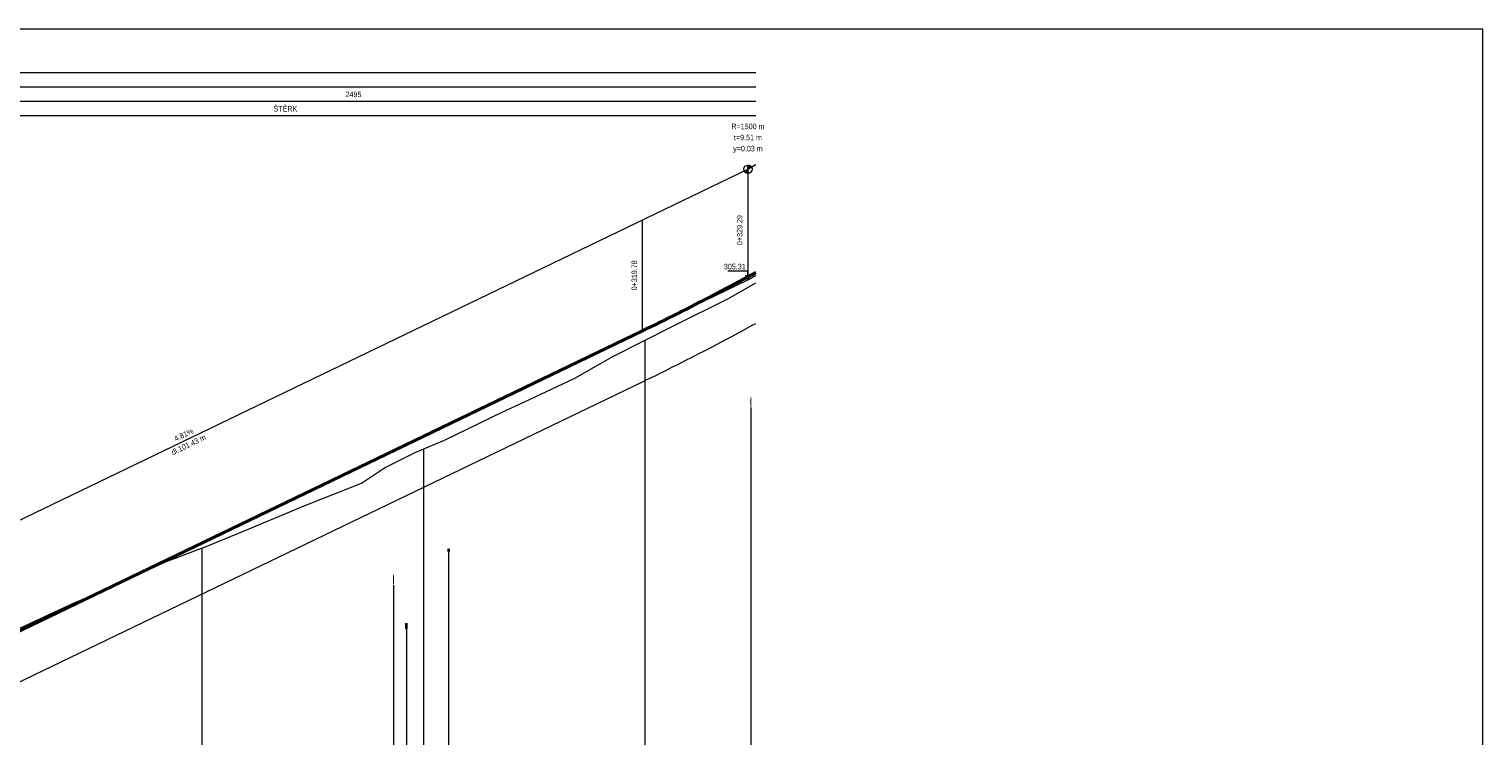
# Model space of a CAD drawing. Header units: metres. Extents: x 8358 to 8621, y -552 to -404.
# Tile 6 of 6: x 8490 to 8621, y -468 to -404. Entities that reach past the tile are written whole.
import ezdxf
from ezdxf.enums import TextEntityAlignment as Align

# ---------------------------------------------------------------- set-up
doc = ezdxf.new("R2010")
doc.units = ezdxf.units.M
doc.header["$MEASUREMENT"] = 0
for name, color, linetype, lineweight in [('1', 7, 'Continuous', 0), ('PP', 7, 'Continuous', 13), ('profil_popis', 7, 'Continuous', 0), ('RAMECEK', 7, 'Continuous', 0), ('STANIČENÍ', 1, 'Continuous', 13), ('TEREN', 7, 'Continuous', 13), ('Vrstva 1', 7, 'Continuous', 0)]:
    doc.layers.add(name, color=color, linetype=linetype, lineweight=lineweight)
doc.styles.add('Style-Arial', font='arial.ttf')
doc.styles.add('Style-Arial CE - staničení -ttf', font='Arial CE - staničení -ttf.shx')

msp = doc.modelspace()

# ---------------------------------------------------------------- hatches: boundary and pattern name
at = {"layer": 'profil_popis', "lineweight": 0}
h = msp.add_hatch(color=1, dxfattribs=at)
edge = h.paths.add_edge_path(flags=0)
edge.add_ellipse((8554.74, -437.56), major_axis=(0, 0.5), ratio=0.1, start_angle=0, end_angle=360)
h = msp.add_hatch(color=1, dxfattribs=at)
edge = h.paths.add_edge_path(flags=0)
edge.add_ellipse((8522.47, -453.59), major_axis=(0, 0.5), ratio=0.1, start_angle=0, end_angle=360)
at = {"layer": 'STANIČENÍ', "lineweight": 13, "extrusion": (0, 0, -1)}
msp.add_hatch(color=1, dxfattribs=at).paths.add_polyline_path([(-8554.47, -416.55), (-8554.47, -416.18), (-8554.49, -416.18), (-8554.51, -416.18), (-8554.54, -416.19), (-8554.56, -416.19), (-8554.58, -416.2), (-8554.61, -416.21), (-8554.63, -416.22), (-8554.65, -416.23), (-8554.67, -416.24), (-8554.69, -416.25), (-8554.71, -416.27), (-8554.73, -416.28), (-8554.74, -416.3), (-8554.76, -416.32), (-8554.77, -416.34), (-8554.79, -416.36), (-8554.47, -416.55), (-8554.47, -416.93), (-8554.44, -416.93), (-8554.42, -416.93), (-8554.39, -416.92), (-8554.37, -416.92), (-8554.35, -416.91), (-8554.33, -416.9), (-8554.3, -416.89), (-8554.28, -416.88), (-8554.26, -416.87), (-8554.24, -416.85), (-8554.22, -416.84), (-8554.21, -416.82), (-8554.19, -416.81), (-8554.17, -416.79), (-8554.16, -416.77), (-8554.15, -416.75), (-8554.13, -416.73), (-8554.13, -416.72)], flags=0)

# ---------------------------------------------------------------- linework, layer by layer
at = {"layer": '1', "color": 7, "lineweight": 13, "ltscale": 0.5}
for p, q in [((8555.17, -407.85), (8375.17, -407.85)), ((8555.17, -409.15), (8375.17, -409.15)), ((8555.17, -410.45), (8375.17, -410.45)), ((8555.17, -411.75), (8375.17, -411.75))]:
    msp.add_line(p, q, dxfattribs=at)
at = {"layer": 'PP', "color": 1, "flags": 128}
for points in [[(8554.47, -426.55), (8554.47, -425.76), (8552.65, -425.76)], [(8554.47, -426.55), (8554.65, -426.11), (8554.47, -426.55), (8554.27, -426.11)]]:
    msp.add_lwpolyline(points, dxfattribs=at)
at = {"layer": 'profil_popis', "lineweight": 0}
for p, q in [((8554.74, -438.06), (8554.74, -529.66)), ((8527.45, -451.07), (8527.45, -529.66)), ((8522.47, -454.09), (8522.47, -529.66)), ((8523.63, -458.02), (8523.63, -529.66))]:
    msp.add_line(p, q, dxfattribs=at)
at = {"layer": 'profil_popis', "lineweight": 0, "flags": 128}
for points in [[(8545.17, -432), (8545.17, -518.3)], [(8525.17, -441.8), (8525.17, -518.3)], [(8505.17, -450.73), (8505.17, -518.3)]]:
    msp.add_lwpolyline(points, dxfattribs=at)
at = {"layer": 'profil_popis', "color": 5, "lineweight": 30}
for centre, major_axis in [((8527.45, -450.94), (0, 0.125)), ((8523.63, -457.77), (0, 0.25))]:
    msp.add_ellipse(centre, major_axis=major_axis, ratio=0.1, dxfattribs=at)
at = {"layer": 'RAMECEK'}
msp.add_line((8620.82, -403.91), (8618.32, -403.91), dxfattribs=at)
at = {"layer": 'RAMECEK', "ltscale": 0.25, "flags": 128}
msp.add_lwpolyline([(8358.32, -403.91), (8358.32, -552.41), (8620.82, -552.41), (8620.82, -403.91)], close=True, dxfattribs=at)
at = {"layer": 'STANIČENÍ', "color": 1, "lineweight": 13}
for p, q in [((8453.04, -465.38), (8554.47, -416.55)), ((8554.47, -416.55), (8555.17, -416.12)), ((8554.47, -416.55), (8554.47, -426.55)), ((8544.96, -431.13), (8544.96, -421.13)), ((8544.96, -431.13), (8554.47, -426.55)), ((8554.47, -426.55), (8555.17, -426.12)), ((8479.05, -467.46), (8544.96, -435.73))]:
    msp.add_line(p, q, dxfattribs=at)
at = {"layer": 'STANIČENÍ', "color": 1, "lineweight": 40}
msp.add_line((8479.05, -462.86), (8544.96, -431.13), dxfattribs=at)
at = {"layer": 'STANIČENÍ', "color": 1, "lineweight": 13, "flags": 128}
msp.add_lwpolyline([(8554.47, -416.55), (8554.47, -416.18), (8554.49, -416.18), (8554.51, -416.18), (8554.54, -416.19), (8554.56, -416.19), (8554.58, -416.2), (8554.61, -416.21), (8554.63, -416.22), (8554.65, -416.23), (8554.67, -416.24), (8554.69, -416.25), (8554.71, -416.27), (8554.73, -416.28), (8554.74, -416.3), (8554.76, -416.32), (8554.77, -416.34), (8554.79, -416.36), (8554.47, -416.55), (8554.47, -416.93), (8554.44, -416.93), (8554.42, -416.93), (8554.39, -416.92), (8554.37, -416.92), (8554.35, -416.91), (8554.33, -416.9), (8554.3, -416.89), (8554.28, -416.88), (8554.26, -416.87), (8554.24, -416.85), (8554.22, -416.84), (8554.21, -416.82), (8554.19, -416.81), (8554.17, -416.79), (8554.16, -416.77), (8554.15, -416.75), (8554.13, -416.73), (8554.13, -416.72)], close=True, dxfattribs=at)
at = {"layer": 'STANIČENÍ', "color": 1, "lineweight": 40, "flags": 128}
msp.add_lwpolyline([(8544.96, -431.13), (8545.35, -430.94), (8545.75, -430.75), (8546.14, -430.56), (8546.54, -430.36), (8546.94, -430.17), (8547.33, -429.97), (8547.73, -429.77), (8548.13, -429.57), (8548.52, -429.37), (8548.92, -429.17), (8549.31, -428.97), (8549.71, -428.77), (8550.11, -428.56), (8550.5, -428.36), (8550.9, -428.15), (8551.3, -427.95), (8551.69, -427.74), (8552.09, -427.53), (8552.48, -427.32), (8552.88, -427.11), (8553.28, -426.9), (8553.67, -426.68), (8554.07, -426.47), (8554.86, -426.04), (8555.17, -425.87)], dxfattribs=at)
at = {"layer": 'STANIČENÍ', "color": 1, "lineweight": 13, "flags": 128}
msp.add_lwpolyline([(8544.96, -435.73), (8545.35, -435.54), (8545.75, -435.35), (8546.14, -435.16), (8546.54, -434.96), (8546.94, -434.77), (8547.33, -434.57), (8547.73, -434.37), (8548.13, -434.17), (8548.52, -433.97), (8548.92, -433.77), (8549.31, -433.57), (8549.71, -433.37), (8550.11, -433.16), (8550.5, -432.96), (8550.9, -432.75), (8551.3, -432.55), (8551.69, -432.34), (8552.09, -432.13), (8552.48, -431.92), (8552.88, -431.71), (8553.28, -431.5), (8553.67, -431.28), (8554.07, -431.07), (8554.86, -430.64), (8555.17, -430.47)], dxfattribs=at)
at = {"layer": 'STANIČENÍ', "color": 1, "lineweight": 13}
msp.add_circle((8554.47, -416.55), 0.375, dxfattribs=at)
at = {"layer": 'TEREN', "linetype": 'Continuous', "lineweight": 13, "flags": 128}
msp.add_lwpolyline([(8488.75, -457.98), (8493.58, -455.72), (8495.16, -455.04), (8497.71, -453.94), (8501.9, -451.98), (8505.7, -450.53), (8509.28, -449.06), (8514.42, -446.94), (8519.59, -444.88), (8521.65, -443.51), (8524.5, -442.09), (8527.06, -441.01), (8532.34, -438.45), (8534.7, -437.36), (8538.84, -435.42), (8542.28, -433.46), (8547.86, -430.64), (8552.7, -428.22), (8555.17, -426.82)], dxfattribs=at)

# ---------------------------------------------------------------- texts
at = {"layer": 'PP', "color": 1, "style": 'Style-Arial', "width": 0.74}
msp.add_text('305.31', height=0.5, rotation=360, dxfattribs=at).set_placement((8554.27, -425.09), align=Align.TOP_RIGHT)
at = {"layer": 'STANIČENÍ', "color": 1, "lineweight": 13, "style": 'Style-Arial', "width": 0.74}
for s, p in [('R=1500 m', (8554.47, -412.94)), ('t=9.51 m', (8554.47, -413.94)), ('y=0.03 m', (8554.47, -414.94))]:
    msp.add_text(s, height=0.5, dxfattribs=at).set_placement(p, align=Align.CENTER)
at = {"layer": 'STANIČENÍ', "color": 1, "lineweight": 13, "style": 'Style-Arial CE - staničení -ttf', "width": 0.74}
for s, p in [('0+329.29', (8553.97, -422.05)), ('0+319.78', (8544.46, -426.13))]:
    msp.add_text(s, height=0.5, rotation=90, dxfattribs=at).set_placement(p, align=Align.CENTER)
at = {"layer": 'STANIČENÍ', "color": 1, "style": 'Style-Arial', "width": 0.74}
msp.add_text('dl.101.43 m', height=0.5, rotation=25.7074, dxfattribs=at).set_placement((8503.86, -441.19), align=Align.TOP_CENTER)
msp.add_text('4.81%', height=0.5, rotation=25.7074, dxfattribs=at).set_placement((8503.64, -440.74), align=Align.CENTER)
at = {"layer": 'Vrstva 1', "color": 7, "linetype": 'Continuous', "lineweight": 13, "style": 'Style-Arial', "width": 0.74}
for s, rotation, p in [('ŠTĚRK', 0, (8512.71, -411.1)), ('2495', 360, (8518.86, -409.8))]:
    msp.add_text(s, height=0.5, rotation=rotation, dxfattribs=at).set_placement(p, align=Align.MIDDLE_CENTER)

doc.saveas('drawing.dxf')
